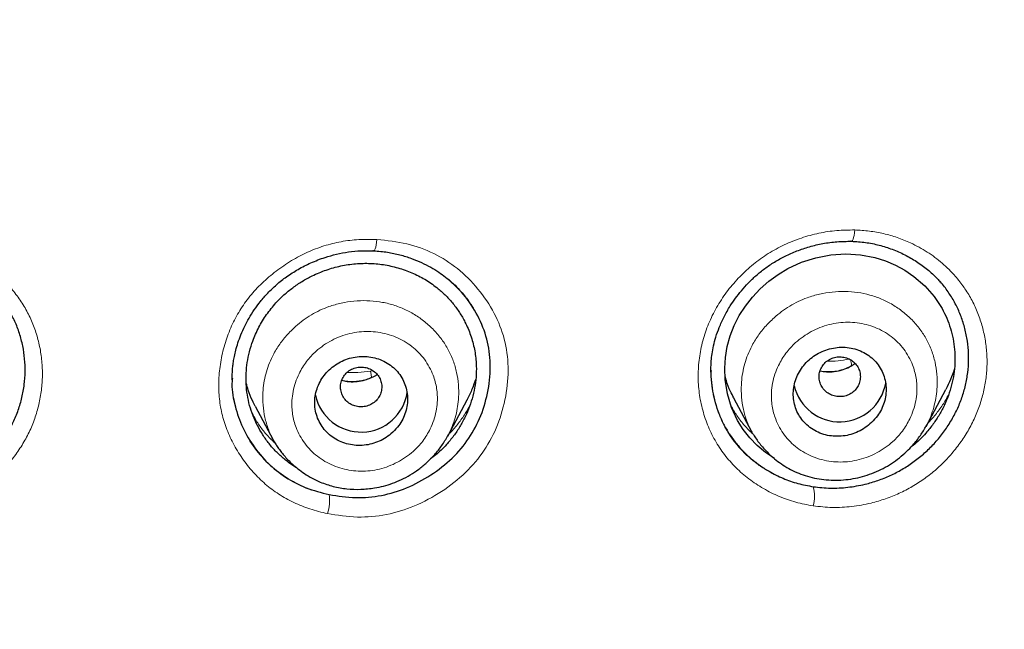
# Model space of a CAD drawing. Header units: millimetres. Extents: x 8 to 847, y 12 to 2109.
# Tile 217 of 256: x 495 to 514, y 1809 to 1820. Entities that reach past the tile are written whole.
import ezdxf

# ---------------------------------------------------------------- set-up
doc = ezdxf.new("R2010")
doc.units = ezdxf.units.MM

msp = doc.modelspace()

# ---------------------------------------------------------------- linework, layer by layer
at = {"color": 8, "linetype": 'Continuous', "lineweight": 0}
msp.add_line((502.176, 1813.592), (502.224, 1813.597), dxfattribs=at)
at = {"color": 7, "linetype": 'Continuous', "lineweight": 30}
for p, q in [((508.778, 1813.6), (508.778, 1813.589)), ((512.946, 1812.519), (513.328, 1813.237)), ((503.674, 1812.33), (504.049, 1813.035)), ((509.215, 1813.073), (509.562, 1812.422)), ((499.943, 1812.908), (500.291, 1812.255))]:
    msp.add_line(p, q, dxfattribs=at)
at = {"color": 8, "linetype": 'Continuous', "lineweight": 0, "flags": 128}
for points in [[(511.565, 1816.327), (511.559, 1816.272), (511.551, 1816.222), (511.542, 1816.18), (511.531, 1816.146), (511.519, 1816.122), (511.507, 1816.109), (511.494, 1816.108), (511.482, 1816.118)], [(502.302, 1816.142), (502.296, 1816.087), (502.288, 1816.038), (502.278, 1815.995), (502.268, 1815.962), (502.258, 1815.938), (502.247, 1815.925), (502.237, 1815.924), (502.227, 1815.935)], [(511.481, 1813.807), (511.491, 1813.757), (511.504, 1813.695)], [(502.176, 1813.592), (502.188, 1813.522), (502.198, 1813.465)]]:
    msp.add_lwpolyline(points, dxfattribs=at)
at = {"color": 7, "linetype": 'Continuous', "lineweight": 30, "flags": 128}
msp.add_lwpolyline([(510.007, 1811.895), (509.834, 1812.013), (509.672, 1812.15), (509.527, 1812.299), (509.4, 1812.461), (509.291, 1812.636), (509.174, 1812.887), (509.095, 1813.152), (509.051, 1813.431), (509.044, 1813.645), (509.058, 1813.857), (509.093, 1814.066), (509.151, 1814.273), (509.228, 1814.473), (509.326, 1814.666), (509.444, 1814.85), (509.582, 1815.027), (509.733, 1815.187), (509.898, 1815.334), (510.078, 1815.465), (510.266, 1815.578), (510.532, 1815.7), (510.81, 1815.789), (511.1, 1815.843), (511.392, 1815.862), (511.677, 1815.845), (511.956, 1815.792), (512.16, 1815.728), (512.353, 1815.647), (512.537, 1815.546), (512.711, 1815.427), (512.925, 1815.242), (513.106, 1815.034), (513.257, 1814.803), (513.257, 1814.803)], dxfattribs=at)
at = {"color": 7, "linetype": 'Continuous', "lineweight": 30}
for centre, radius, start, end in [((511.272, 1813.512), 0.905, 193.0203, 350.2874), ((501.996, 1813.313), 0.904, 191.9519, 351.4286)]:
    msp.add_arc(centre, radius, start, end, dxfattribs=at)
at = {"color": 8, "linetype": 'Continuous', "lineweight": 0}
for centre, radius, start, end in [((510.103, 1811.17), 0.681, 343.6249, 15.2729), ((500.629, 1811.072), 0.755, 341.086, 9.431)]:
    msp.add_arc(centre, radius, start, end, dxfattribs=at)
at = {"color": 7, "linetype": 'Continuous', "lineweight": 30}
for points, knots in [([(468.71, 1878.285), (469.568, 1878.275), (471.283, 1878.254), (473.852, 1878.085), (476.41, 1877.818), (478.954, 1877.442), (481.479, 1876.962), (483.98, 1876.377), (486.59, 1875.65), (489.298, 1874.762), (492.089, 1873.692), (494.82, 1872.485), (497.484, 1871.146), (500.075, 1869.68), (502.467, 1868.166), (504.668, 1866.628), (506.685, 1865.085), (508.632, 1863.459), (510.505, 1861.754), (512.298, 1859.97), (514.009, 1858.114), (515.636, 1856.187), (517.175, 1854.195), (518.624, 1852.14), (519.98, 1850.028), (521.242, 1847.861), (522.405, 1845.644), (523.467, 1843.379), (524.48, 1840.944), (525.419, 1838.335), (526.261, 1835.551), (526.958, 1832.73), (527.507, 1829.878), (527.908, 1827.004), (528.147, 1824.251), (528.246, 1821.629), (528.228, 1819.143), (528.097, 1816.66), (527.856, 1814.185), (527.504, 1811.723), (527.043, 1809.277), (526.474, 1806.852), (525.797, 1804.454), (525.014, 1802.086), (524.126, 1799.752), (523.133, 1797.459), (522.037, 1795.21), (520.842, 1793.008), (519.478, 1790.739), (517.928, 1788.418), (516.176, 1786.062), (514.305, 1783.794), (512.316, 1781.621), (510.222, 1779.541), (508.737, 1778.245), (507.995, 1777.597)], [0, 0, 0, 0, 0.017859, 0.035717, 0.053574, 0.07143, 0.089287, 0.107143, 0.125, 0.145832, 0.166666, 0.1875, 0.208333, 0.229166, 0.249999, 0.267856, 0.285713, 0.303571, 0.321429, 0.339287, 0.357144, 0.375001, 0.392858, 0.410715, 0.428572, 0.446429, 0.464286, 0.482143, 0.500002, 0.520835, 0.541668, 0.562501, 0.583334, 0.604167, 0.624999, 0.642856, 0.660713, 0.678571, 0.696428, 0.714286, 0.732144, 0.750003, 0.76786, 0.785718, 0.803575, 0.821433, 0.839289, 0.857146, 0.875003, 0.895835, 0.916668, 0.9375, 0.958333, 0.979167, 1, 1, 1, 1]), ([(468.71, 1764.871), (469.317, 1764.876), (470.53, 1764.887), (472.346, 1764.973), (474.156, 1765.11), (475.96, 1765.304), (477.757, 1765.552), (479.544, 1765.856), (481.268, 1766.202), (482.927, 1766.586), (484.523, 1767.003), (486.104, 1767.463), (487.67, 1767.967), (489.222, 1768.514), (490.809, 1769.124), (492.426, 1769.8), (494.067, 1770.546), (495.678, 1771.34), (497.261, 1772.181), (498.814, 1773.071), (500.34, 1774.008), (501.796, 1774.965), (503.181, 1775.937), (504.495, 1776.915), (505.777, 1777.929), (507.028, 1778.978), (508.248, 1780.061), (509.47, 1781.211), (510.69, 1782.429), (511.9, 1783.717), (513.068, 1785.041), (514.192, 1786.401), (515.274, 1787.797), (516.314, 1789.23), (517.284, 1790.657), (518.183, 1792.072), (519.012, 1793.464), (519.797, 1794.876), (520.539, 1796.307), (521.236, 1797.756), (521.908, 1799.267), (522.55, 1800.839), (523.157, 1802.474), (523.71, 1804.126), (524.21, 1805.796), (524.656, 1807.484), (525.05, 1809.192), (525.38, 1810.867), (525.651, 1812.504), (525.865, 1814.095), (526.032, 1815.688), (526.15, 1817.283), (526.221, 1818.881), (526.244, 1820.526), (526.215, 1822.217), (526.128, 1823.953), (525.984, 1825.687), (525.784, 1827.419), (525.526, 1829.15), (525.212, 1830.877), (524.853, 1832.547), (524.455, 1834.155), (524.025, 1835.7), (523.55, 1837.229), (523.029, 1838.742), (522.464, 1840.24), (521.863, 1841.699), (521.229, 1843.12), (520.565, 1844.502), (519.861, 1845.867), (519.117, 1847.215), (518.332, 1848.546), (517.508, 1849.859), (516.647, 1851.15), (515.737, 1852.436), (514.781, 1853.711), (513.774, 1854.975), (512.732, 1856.21), (511.653, 1857.414), (510.538, 1858.589), (509.405, 1859.715), (508.257, 1860.793), (507.096, 1861.825), (505.904, 1862.827), (504.682, 1863.798), (503.428, 1864.74), (502.144, 1865.65), (500.834, 1866.527), (499.484, 1867.379), (498.094, 1868.204), (496.663, 1869.001), (495.209, 1869.757), (493.734, 1870.472), (492.237, 1871.145), (490.744, 1871.767), (489.256, 1872.339), (487.777, 1872.862), (486.282, 1873.347), (484.77, 1873.792), (483.242, 1874.197), (481.698, 1874.564), (480.142, 1874.889), (478.556, 1875.179), (476.941, 1875.428), (475.3, 1875.635), (473.656, 1875.797), (472.01, 1875.912), (470.361, 1875.983), (469.26, 1875.992), (468.71, 1875.997)], [0, 0, 0, 0, 0.010081, 0.020137, 0.030179, 0.040216, 0.050257, 0.060311, 0.070335, 0.079491, 0.088633, 0.097767, 0.1069, 0.116039, 0.125192, 0.135253, 0.145282, 0.155288, 0.16528, 0.175267, 0.185259, 0.195301, 0.204496, 0.213673, 0.222839, 0.232002, 0.241168, 0.250345, 0.260322, 0.270285, 0.280246, 0.290212, 0.300194, 0.310203, 0.320293, 0.329526, 0.338727, 0.347904, 0.357065, 0.366218, 0.375372, 0.385323, 0.395264, 0.405207, 0.415162, 0.425139, 0.435149, 0.445226, 0.454443, 0.463632, 0.472801, 0.481959, 0.491116, 0.500279, 0.510233, 0.520184, 0.530144, 0.540125, 0.550137, 0.560192, 0.570258, 0.579448, 0.588609, 0.59775, 0.60688, 0.616007, 0.625139, 0.633867, 0.642594, 0.651329, 0.660077, 0.668845, 0.677642, 0.686473, 0.695244, 0.704395, 0.713529, 0.722653, 0.731774, 0.740899, 0.750037, 0.758756, 0.767483, 0.776222, 0.78498, 0.793764, 0.802579, 0.811433, 0.820208, 0.829363, 0.838502, 0.847632, 0.856762, 0.865897, 0.875044, 0.883755, 0.89247, 0.901196, 0.909939, 0.918704, 0.927499, 0.936329, 0.945126, 0.954305, 0.963462, 0.972602, 0.981734, 0.990864, 1, 1, 1, 1]), ([(411.828, 1820.387), (411.835, 1821.059), (411.849, 1822.4), (411.968, 1824.409), (412.157, 1826.41), (412.423, 1828.404), (412.765, 1830.391), (413.175, 1832.328), (413.646, 1834.213), (414.173, 1836.043), (414.766, 1837.855), (415.425, 1839.649), (416.16, 1841.452), (416.974, 1843.259), (417.872, 1845.065), (418.838, 1846.839), (419.873, 1848.583), (420.978, 1850.294), (422.126, 1851.936), (423.309, 1853.507), (424.522, 1855.006), (425.788, 1856.462), (427.107, 1857.877), (428.5, 1859.27), (429.968, 1860.637), (431.511, 1861.973), (433.107, 1863.255), (434.755, 1864.484), (436.454, 1865.657), (438.164, 1866.75), (439.878, 1867.763), (441.59, 1868.698), (443.334, 1869.575), (445.111, 1870.394), (446.948, 1871.167), (448.844, 1871.887), (450.801, 1872.551), (452.786, 1873.146), (454.801, 1873.673), (456.842, 1874.13), (458.861, 1874.509), (460.849, 1874.812), (462.799, 1875.044), (464.753, 1875.21), (466.709, 1875.31), (468.711, 1875.346), (470.756, 1875.311), (472.84, 1875.201), (474.919, 1875.017), (476.992, 1874.758), (479.057, 1874.426), (481.067, 1874.03), (483.019, 1873.576), (484.908, 1873.069), (486.773, 1872.501), (488.615, 1871.871), (490.477, 1871.165), (492.353, 1870.377), (494.237, 1869.504), (496.085, 1868.565), (497.897, 1867.561), (499.672, 1866.492), (501.374, 1865.383), (503, 1864.24), (504.547, 1863.071), (506.048, 1861.855), (507.502, 1860.59), (508.942, 1859.249), (510.36, 1857.83), (511.752, 1856.331), (513.085, 1854.784), (514.358, 1853.19), (515.574, 1851.548), (516.707, 1849.894), (517.759, 1848.235), (518.728, 1846.579), (519.636, 1844.895), (520.481, 1843.182), (521.28, 1841.409), (522.027, 1839.576), (522.716, 1837.683), (523.333, 1835.768), (523.877, 1833.83), (524.349, 1831.866), (524.742, 1829.917), (525.057, 1827.991), (525.298, 1826.096), (525.469, 1824.197), (525.575, 1822.294), (525.589, 1821.023), (525.595, 1820.387)], [0, 0, 0, 0, 0.011674, 0.023318, 0.034952, 0.046592, 0.058256, 0.069949, 0.080956, 0.091954, 0.102956, 0.113977, 0.125032, 0.13663, 0.148225, 0.159832, 0.171469, 0.183152, 0.194873, 0.205901, 0.216915, 0.227927, 0.238951, 0.249999, 0.261581, 0.27317, 0.28478, 0.296425, 0.308121, 0.319833, 0.330843, 0.341841, 0.35284, 0.363851, 0.374887, 0.386465, 0.398061, 0.409689, 0.421363, 0.433099, 0.444854, 0.455883, 0.466875, 0.477844, 0.488801, 0.499759, 0.511448, 0.523122, 0.534796, 0.546486, 0.558206, 0.56993, 0.580932, 0.591898, 0.602838, 0.613766, 0.624694, 0.636409, 0.648098, 0.659775, 0.671456, 0.683156, 0.69489, 0.705917, 0.716904, 0.727862, 0.738804, 0.749743, 0.761426, 0.773085, 0.784735, 0.796391, 0.80807, 0.819811, 0.830861, 0.841876, 0.852869, 0.863855, 0.874848, 0.886478, 0.89809, 0.9097, 0.921326, 0.932985, 0.944741, 0.955824, 0.966875, 0.977912, 0.988948, 1, 1, 1, 1]), ([(525.595, 1820.387), (525.588, 1819.717), (525.573, 1818.377), (525.454, 1816.371), (525.265, 1814.37), (524.997, 1812.373), (524.654, 1810.382), (524.243, 1808.438), (523.771, 1806.549), (523.243, 1804.716), (522.651, 1802.905), (521.993, 1801.113), (521.258, 1799.313), (520.443, 1797.508), (519.546, 1795.703), (518.579, 1793.929), (517.543, 1792.186), (516.439, 1790.475), (515.291, 1788.834), (514.108, 1787.263), (512.895, 1785.765), (511.629, 1784.308), (510.31, 1782.894), (508.918, 1781.502), (507.45, 1780.135), (505.904, 1778.798), (504.304, 1777.514), (502.649, 1776.282), (500.945, 1775.106), (499.231, 1774.012), (497.518, 1772.999), (495.809, 1772.066), (494.07, 1771.192), (492.301, 1770.376), (490.469, 1769.606), (488.576, 1768.887), (486.62, 1768.223), (484.635, 1767.628), (482.62, 1767.101), (480.58, 1766.643), (478.561, 1766.264), (476.574, 1765.961), (474.623, 1765.729), (472.669, 1765.567), (471.144, 1765.478), (470.271, 1765.466), (470.051, 1765.463)], [0, 0, 0, 0, 0.02365, 0.047268, 0.070892, 0.094557, 0.1183, 0.142128, 0.164537, 0.186896, 0.209233, 0.231579, 0.253963, 0.277515, 0.301056, 0.324621, 0.348242, 0.371953, 0.395748, 0.418141, 0.440502, 0.462857, 0.485234, 0.507658, 0.531174, 0.554729, 0.578352, 0.602074, 0.625926, 0.649751, 0.672087, 0.694376, 0.716641, 0.738907, 0.7612, 0.784708, 0.80825, 0.831856, 0.855557, 0.879381, 0.903245, 0.925637, 0.947957, 0.97023, 0.992481, 1, 1, 1, 1]), ([(470.151, 1765.823), (470.581, 1765.836), (471.455, 1765.863), (472.771, 1765.941), (474.098, 1766.049), (475.415, 1766.187), (476.719, 1766.353), (478.011, 1766.547), (479.298, 1766.769), (480.589, 1767.022), (481.882, 1767.306), (483.178, 1767.622), (484.467, 1767.967), (485.747, 1768.341), (487.018, 1768.744), (488.278, 1769.176), (489.527, 1769.637), (490.762, 1770.126), (491.983, 1770.642), (493.191, 1771.186), (494.384, 1771.757), (495.557, 1772.351), (496.707, 1772.969), (497.835, 1773.608), (498.948, 1774.272), (500.053, 1774.965), (501.149, 1775.688), (502.234, 1776.442), (503.302, 1777.221), (504.351, 1778.023), (505.38, 1778.85), (506.388, 1779.699), (507.374, 1780.57), (508.337, 1781.462), (509.276, 1782.374), (510.192, 1783.308), (511.085, 1784.262), (511.95, 1785.231), (512.785, 1786.213), (513.592, 1787.208), (514.375, 1788.221), (515.14, 1789.259), (515.885, 1790.322), (516.609, 1791.408), (517.306, 1792.511), (517.976, 1793.629), (518.618, 1794.761), (519.232, 1795.908), (519.817, 1797.065), (520.372, 1798.233), (520.897, 1799.411), (521.393, 1800.6), (521.86, 1801.802), (522.297, 1803.014), (522.705, 1804.237), (523.084, 1805.468), (523.432, 1806.708), (523.751, 1807.955), (524.039, 1809.208), (524.296, 1810.467), (524.486, 1811.524), (524.625, 1812.388), (524.725, 1813.064), (524.82, 1813.769), (524.894, 1814.387), (524.951, 1814.901), (524.991, 1815.295), (525.026, 1815.667), (525.052, 1815.972), (525.072, 1816.216), (525.087, 1816.402), (525.099, 1816.561), (525.109, 1816.692), (525.118, 1816.792), (525.123, 1816.852), (525.125, 1816.878)], [0, 0, 0, 0, 0.0154266, 0.0313512, 0.0472694, 0.0631834, 0.0788145, 0.0944396, 0.1100607, 0.1256811, 0.1416423, 0.1576175, 0.1735963, 0.1895774, 0.2055587, 0.2215395, 0.2375212, 0.2534636, 0.269393, 0.2853123, 0.3012273, 0.3171426, 0.3327714, 0.3484024, 0.3640306, 0.3796617, 0.3956244, 0.4116023, 0.4275899, 0.4435767, 0.4595669, 0.4755529, 0.4915329, 0.5074632, 0.5233709, 0.5392814, 0.5551934, 0.5711079, 0.5867393, 0.6023713, 0.6180096, 0.6336585, 0.6496477, 0.6656355, 0.6816119, 0.6975854, 0.7135555, 0.7295251, 0.7454915, 0.7613578, 0.7772103, 0.7930627, 0.808938, 0.8248253, 0.8407152, 0.8566084, 0.8724992, 0.8883871, 0.9042669, 0.9201314, 0.9359926, 0.9440997, 0.9525482, 0.9613394, 0.9704751, 0.975642, 0.9805426, 0.9851613, 0.9894979, 0.9919108, 0.9942265, 0.9964045, 0.9978523, 0.9990469, 1, 1, 1, 1]), ([(508.775, 1813.573), (508.775, 1813.606), (508.776, 1813.676), (508.782, 1813.794), (508.797, 1813.931), (508.825, 1814.086), (508.871, 1814.258), (508.938, 1814.447), (509.03, 1814.649), (509.137, 1814.837), (509.251, 1815.006), (509.367, 1815.154), (509.499, 1815.301), (509.65, 1815.445), (509.82, 1815.582), (510.009, 1815.709), (510.217, 1815.825), (510.444, 1815.925), (510.689, 1816.007), (510.949, 1816.068), (511.222, 1816.106), (511.407, 1816.107), (511.501, 1816.107)], [0, 0, 0, 0, 0.026033, 0.056331, 0.090962, 0.129972, 0.173421, 0.221738, 0.275473, 0.334639, 0.377093, 0.421914, 0.469062, 0.518485, 0.570153, 0.624186, 0.680682, 0.739685, 0.801192, 0.865151, 0.931462, 1, 1, 1, 1]), ([(511.501, 1816.107), (511.592, 1816.102), (511.773, 1816.091), (512.037, 1816.036), (512.292, 1815.957), (512.535, 1815.85), (512.764, 1815.719), (512.974, 1815.563), (513.128, 1815.428), (513.201, 1815.338), (513.22, 1815.315)], [0, 0, 0, 0, 0.136315, 0.272681, 0.409124, 0.545552, 0.681816, 0.817776, 0.953361, 1, 1, 1, 1]), ([(499.499, 1813.419), (499.499, 1813.445), (499.498, 1813.497), (499.5, 1813.582), (499.507, 1813.674), (499.52, 1813.773), (499.54, 1813.881), (499.568, 1814.003), (499.609, 1814.143), (499.666, 1814.3), (499.738, 1814.461), (499.824, 1814.622), (499.924, 1814.782), (500.045, 1814.945), (500.189, 1815.11), (500.357, 1815.272), (500.553, 1815.426), (500.776, 1815.569), (501.025, 1815.695), (501.275, 1815.792), (501.52, 1815.86), (501.753, 1815.904), (501.995, 1815.929), (502.159, 1815.925), (502.243, 1815.924)], [0, 0, 0, 0, 0.022418, 0.04478, 0.067291, 0.092358, 0.117968, 0.148588, 0.184189, 0.224762, 0.270303, 0.312046, 0.357229, 0.405843, 0.457884, 0.513364, 0.572334, 0.634888, 0.70105, 0.77077, 0.825337, 0.881774, 0.940011, 1, 1, 1, 1]), ([(502.243, 1815.924), (502.331, 1815.916), (502.502, 1815.902), (502.745, 1815.849), (502.966, 1815.781), (503.165, 1815.699), (503.341, 1815.609), (503.497, 1815.513), (503.632, 1815.416), (503.759, 1815.31), (503.874, 1815.198), (503.975, 1815.084), (504.052, 1814.984), (504.109, 1814.902), (504.149, 1814.84), (504.169, 1814.806), (504.177, 1814.792)], [0, 0, 0, 0, 0.110248, 0.213982, 0.311262, 0.402109, 0.486535, 0.564564, 0.63623, 0.701577, 0.778942, 0.845241, 0.900486, 0.944663, 0.977811, 1, 1, 1, 1]), ([(500.346, 1814.914), (500.397, 1814.966), (500.498, 1815.071), (500.67, 1815.21), (500.852, 1815.333), (501.068, 1815.451), (501.317, 1815.556), (501.6, 1815.635), (501.888, 1815.678), (502.177, 1815.685), (502.465, 1815.655), (502.746, 1815.588), (503.015, 1815.489), (503.265, 1815.357), (503.474, 1815.207), (503.646, 1815.051), (503.785, 1814.895), (503.907, 1814.725), (504.023, 1814.523), (504.124, 1814.287), (504.197, 1814.017), (504.23, 1813.763), (504.23, 1813.528), (504.208, 1813.317), (504.164, 1813.107), (504.1, 1812.902), (504.016, 1812.703), (503.912, 1812.512), (503.791, 1812.331), (503.636, 1812.145), (503.487, 1811.996), (503.376, 1811.915), (503.343, 1811.892)], [0, 0, 0, 0, 0.029337, 0.059066, 0.08857, 0.118068, 0.157847, 0.196985, 0.236153, 0.275401, 0.314546, 0.354245, 0.393984, 0.433116, 0.472305, 0.501713, 0.531008, 0.560481, 0.590419, 0.629739, 0.669233, 0.708455, 0.737744, 0.76749, 0.797037, 0.82655, 0.856127, 0.885713, 0.915324, 0.944685, 0.983871, 1, 1, 1, 1]), ([(501.374, 1811.196), (501.546, 1811.169), (501.881, 1811.117), (502.395, 1811.165), (502.89, 1811.315), (503.353, 1811.565), (503.767, 1811.887), (504.1, 1812.28), (504.336, 1812.732), (504.473, 1813.224), (504.517, 1813.726), (504.45, 1814.216), (504.268, 1814.674), (504.01, 1815.07), (503.782, 1815.279), (503.679, 1815.374)], [0, 0, 0, 0, 0.079449, 0.155548, 0.231718, 0.311366, 0.390849, 0.466832, 0.542933, 0.622752, 0.701809, 0.777673, 0.853967, 0.934254, 1, 1, 1, 1]), ([(510.761, 1811.349), (510.871, 1811.337), (511.092, 1811.313), (511.43, 1811.332), (511.738, 1811.386), (512.014, 1811.467), (512.253, 1811.562), (512.48, 1811.68), (512.695, 1811.82), (512.897, 1811.979), (513.082, 1812.157), (513.248, 1812.352), (513.396, 1812.563), (513.522, 1812.786), (513.624, 1813.018), (513.7, 1813.256), (513.75, 1813.5), (513.774, 1813.746), (513.771, 1813.991), (513.741, 1814.235), (513.686, 1814.475), (513.606, 1814.707), (513.503, 1814.927), (513.373, 1815.13), (513.279, 1815.262), (513.222, 1815.319), (513.221, 1815.32)], [0, 0, 0, 0, 0.055502, 0.110715, 0.166614, 0.208963, 0.25056, 0.291837, 0.333241, 0.375014, 0.416435, 0.457938, 0.499956, 0.542113, 0.583616, 0.624935, 0.666542, 0.707931, 0.749178, 0.790746, 0.833086, 0.875171, 0.916676, 0.95806, 0.999785, 1, 1, 1, 1]), ([(500.738, 1811.722), (500.737, 1811.723), (500.652, 1811.768), (500.522, 1811.871), (500.348, 1812.026), (500.209, 1812.183), (500.087, 1812.353), (499.983, 1812.534), (499.897, 1812.725), (499.832, 1812.924), (499.787, 1813.129), (499.765, 1813.338), (499.764, 1813.549), (499.786, 1813.76), (499.829, 1813.969), (499.901, 1814.198), (500.008, 1814.441), (500.158, 1814.692), (500.283, 1814.84), (500.346, 1814.914)], [0, 0, 0, 0, 0.00155, 0.078058, 0.135201, 0.193127, 0.250792, 0.308272, 0.365912, 0.423563, 0.481378, 0.538534, 0.596129, 0.653336, 0.710737, 0.768908, 0.846714, 0.923283, 1, 1, 1, 1]), ([(513.257, 1814.803), (513.288, 1814.741), (513.352, 1814.618), (513.422, 1814.42), (513.473, 1814.217), (513.501, 1814.008), (513.509, 1813.796), (513.494, 1813.583), (513.457, 1813.373), (513.399, 1813.166), (513.32, 1812.964), (513.221, 1812.771), (513.103, 1812.585), (512.95, 1812.392), (512.796, 1812.227), (512.677, 1812.134), (512.636, 1812.102)], [0, 0, 0, 0, 0.071026, 0.142436, 0.213775, 0.28464, 0.356517, 0.427445, 0.498159, 0.569399, 0.640345, 0.710995, 0.782073, 0.854293, 0.949753, 1, 1, 1, 1]), ([(492.175, 1811.254), (492.258, 1811.232), (492.423, 1811.187), (492.68, 1811.153), (492.941, 1811.143), (493.203, 1811.16), (493.464, 1811.202), (493.718, 1811.27), (493.963, 1811.362), (494.197, 1811.48), (494.419, 1811.619), (494.625, 1811.78), (494.814, 1811.96), (494.983, 1812.159), (495.132, 1812.373), (495.257, 1812.598), (495.355, 1812.834), (495.426, 1813.078), (495.471, 1813.327), (495.489, 1813.578), (495.478, 1813.83), (495.442, 1814.079), (495.377, 1814.323), (495.305, 1814.52), (495.246, 1814.63), (495.226, 1814.667)], [0, 0, 0, 0, 0.044458, 0.088568, 0.132818, 0.177694, 0.22266, 0.266944, 0.31104, 0.355451, 0.399982, 0.44414, 0.48841, 0.533271, 0.578196, 0.622428, 0.666483, 0.71088, 0.755325, 0.799427, 0.843678, 0.888567, 0.93341, 0.977694, 1, 1, 1, 1]), ([(511.887, 1812.591), (511.928, 1812.634), (512.003, 1812.712), (512.083, 1812.848), (512.138, 1812.984), (512.169, 1813.127), (512.176, 1813.272), (512.156, 1813.416), (512.112, 1813.554), (512.043, 1813.683), (511.95, 1813.798), (511.838, 1813.895), (511.709, 1813.971), (511.567, 1814.024), (511.417, 1814.053), (511.264, 1814.056), (511.112, 1814.035), (510.965, 1813.989), (510.828, 1813.922), (510.704, 1813.835), (510.596, 1813.731), (510.507, 1813.612), (510.438, 1813.481), (510.392, 1813.342), (510.37, 1813.198), (510.373, 1813.053), (510.402, 1812.91), (510.456, 1812.775), (510.534, 1812.651), (510.635, 1812.543), (510.754, 1812.453), (510.888, 1812.385), (511.034, 1812.341), (511.186, 1812.323), (511.339, 1812.328), (511.49, 1812.359), (511.634, 1812.414), (511.77, 1812.49), (511.848, 1812.557), (511.887, 1812.591)], [0, 0, 0, 0, 0.031091, 0.057186, 0.08328, 0.109566, 0.135853, 0.162585, 0.189318, 0.216556, 0.243797, 0.271367, 0.29894, 0.326517, 0.354094, 0.381358, 0.408621, 0.4354, 0.462177, 0.488508, 0.514837, 0.540941, 0.567043, 0.593238, 0.619432, 0.646008, 0.672584, 0.699671, 0.726761, 0.754257, 0.781756, 0.809369, 0.836984, 0.864372, 0.891761, 0.918813, 0.945863, 0.972933, 1, 1, 1, 1]), ([(502.575, 1812.374), (502.619, 1812.416), (502.7, 1812.492), (502.788, 1812.625), (502.85, 1812.759), (502.887, 1812.901), (502.901, 1813.046), (502.888, 1813.191), (502.85, 1813.332), (502.787, 1813.464), (502.702, 1813.583), (502.595, 1813.686), (502.472, 1813.769), (502.334, 1813.83), (502.187, 1813.868), (502.035, 1813.88), (501.882, 1813.868), (501.734, 1813.832), (501.593, 1813.773), (501.464, 1813.692), (501.35, 1813.594), (501.255, 1813.479), (501.179, 1813.351), (501.126, 1813.213), (501.097, 1813.07), (501.094, 1812.924), (501.116, 1812.78), (501.164, 1812.642), (501.235, 1812.515), (501.329, 1812.401), (501.442, 1812.305), (501.572, 1812.23), (501.714, 1812.178), (501.863, 1812.15), (502.016, 1812.146), (502.168, 1812.168), (502.314, 1812.213), (502.453, 1812.281), (502.535, 1812.343), (502.575, 1812.374)], [0, 0, 0, 0, 0.032029, 0.058413, 0.084796, 0.11129, 0.137784, 0.164547, 0.19131, 0.218382, 0.245455, 0.272738, 0.300022, 0.32732, 0.354619, 0.381736, 0.408853, 0.435674, 0.462494, 0.489034, 0.515572, 0.541964, 0.568354, 0.594794, 0.621233, 0.647901, 0.674569, 0.701548, 0.728529, 0.755763, 0.782998, 0.810315, 0.837633, 0.864824, 0.892015, 0.919007, 0.945997, 0.972999, 1, 1, 1, 1]), ([(511.215, 1813.099), (511.25, 1813.097), (511.32, 1813.092), (511.423, 1813.119), (511.515, 1813.168), (511.59, 1813.24), (511.644, 1813.328), (511.673, 1813.426), (511.674, 1813.528), (511.648, 1813.626), (511.596, 1813.716), (511.522, 1813.788), (511.431, 1813.84), (511.33, 1813.868), (511.224, 1813.869), (511.122, 1813.844), (511.03, 1813.794), (510.955, 1813.723), (510.901, 1813.635), (510.872, 1813.537), (510.871, 1813.435), (510.897, 1813.336), (510.948, 1813.247), (511.023, 1813.175), (511.113, 1813.121), (511.181, 1813.106), (511.215, 1813.099)], [0, 0, 0, 0, 0.0416593, 0.0833407, 0.125, 0.1666593, 0.2083407, 0.25, 0.2916593, 0.3333407, 0.375, 0.4166592, 0.4583407, 0.5, 0.5416593, 0.5833408, 0.625, 0.6666593, 0.7083407, 0.75, 0.7916593, 0.8333407, 0.875, 0.9166593, 0.9583407, 1, 1, 1, 1]), ([(501.927, 1812.903), (501.962, 1812.899), (502.032, 1812.893), (502.135, 1812.917), (502.229, 1812.963), (502.306, 1813.032), (502.363, 1813.118), (502.395, 1813.215), (502.399, 1813.317), (502.376, 1813.417), (502.328, 1813.507), (502.256, 1813.582), (502.167, 1813.637), (502.067, 1813.668), (501.961, 1813.672), (501.858, 1813.65), (501.764, 1813.603), (501.687, 1813.534), (501.63, 1813.448), (501.598, 1813.351), (501.594, 1813.249), (501.617, 1813.15), (501.665, 1813.059), (501.737, 1812.984), (501.825, 1812.928), (501.893, 1812.911), (501.927, 1812.903)], [0, 0, 0, 0, 0.041659, 0.083341, 0.125, 0.166659, 0.208341, 0.25, 0.291659, 0.333341, 0.375, 0.416659, 0.458341, 0.5, 0.541659, 0.583341, 0.625, 0.666659, 0.708341, 0.75, 0.791659, 0.833341, 0.875, 0.916659, 0.958341, 1, 1, 1, 1]), ([(508.778, 1813.603), (508.777, 1813.564), (508.775, 1813.448), (508.797, 1813.258), (508.841, 1813.035), (508.907, 1812.819), (508.993, 1812.613), (509.101, 1812.416), (509.228, 1812.233), (509.372, 1812.062), (509.533, 1811.908), (509.71, 1811.768), (509.923, 1811.631), (510.172, 1811.507), (510.46, 1811.405), (510.66, 1811.368), (510.761, 1811.349)], [0, 0, 0, 0, 0.035829, 0.104554, 0.174174, 0.243301, 0.311802, 0.380324, 0.449514, 0.517864, 0.586147, 0.654972, 0.724934, 0.81736, 0.908575, 1, 1, 1, 1]), ([(511.567, 1813.738), (511.549, 1813.724), (511.496, 1813.685), (511.396, 1813.638), (511.273, 1813.596), (511.145, 1813.574), (511.019, 1813.572), (510.934, 1813.579), (510.894, 1813.591), (510.893, 1813.591)], [0, 0, 0, 0, 0.092304, 0.270864, 0.453653, 0.635175, 0.815104, 0.993282, 1, 1, 1, 1]), ([(513.493, 1813.627), (513.47, 1813.56), (513.425, 1813.427), (513.36, 1813.3), (513.328, 1813.237)], [0, 0, 0, 0, 0.500953, 1, 1, 1, 1]), ([(499.5, 1813.452), (499.498, 1813.434), (499.481, 1813.27), (499.533, 1812.959), (499.665, 1812.536), (499.89, 1812.146), (500.177, 1811.8), (500.525, 1811.522), (500.926, 1811.311), (501.223, 1811.235), (501.374, 1811.196)], [0, 0, 0, 0, 0.017035, 0.154608, 0.292948, 0.437289, 0.579649, 0.717523, 0.855972, 1, 1, 1, 1]), ([(502.305, 1813.524), (502.302, 1813.522), (502.269, 1813.497), (502.197, 1813.463), (502.093, 1813.422), (501.985, 1813.396), (501.875, 1813.382), (501.763, 1813.384), (501.677, 1813.394), (501.632, 1813.409), (501.623, 1813.412)], [0, 0, 0, 0, 0.017263, 0.170636, 0.324323, 0.477725, 0.630103, 0.786064, 0.95532, 1, 1, 1, 1]), ([(504.217, 1813.436), (504.195, 1813.372), (504.149, 1813.238), (504.09, 1813.105), (504.05, 1813.037), (504.049, 1813.035)], [0, 0, 0, 0, 0.464179, 0.981437, 1, 1, 1, 1]), ([(509.217, 1813.074), (509.196, 1813.115), (509.14, 1813.219), (509.084, 1813.361), (509.058, 1813.464), (509.049, 1813.496)], [0, 0, 0, 0, 0.30474, 0.781873, 1, 1, 1, 1]), ([(499.945, 1812.909), (499.925, 1812.945), (499.871, 1813.045), (499.812, 1813.195), (499.781, 1813.311), (499.768, 1813.357)], [0, 0, 0, 0, 0.255848, 0.707048, 1, 1, 1, 1]), ([(509.559, 1812.428), (509.576, 1812.398), (509.611, 1812.337), (509.672, 1812.249), (509.739, 1812.162), (509.822, 1812.066), (509.92, 1811.966), (510.042, 1811.862), (510.175, 1811.766), (510.321, 1811.681), (510.479, 1811.607), (510.648, 1811.548), (510.826, 1811.506), (511.012, 1811.48), (511.201, 1811.473), (511.391, 1811.483), (511.578, 1811.512), (511.763, 1811.557), (511.942, 1811.62), (512.115, 1811.7), (512.279, 1811.797), (512.431, 1811.908), (512.568, 1812.028), (512.705, 1812.171), (512.837, 1812.335), (512.913, 1812.466), (512.95, 1812.528)], [0, 0, 0, 0, 0.024754, 0.050266, 0.076673, 0.104136, 0.142508, 0.182145, 0.222885, 0.264682, 0.307501, 0.351332, 0.396196, 0.441975, 0.487805, 0.533536, 0.579156, 0.624664, 0.670075, 0.715442, 0.76085, 0.806293, 0.850049, 0.891223, 0.948299, 1, 1, 1, 1]), ([(500.289, 1812.258), (500.304, 1812.232), (500.332, 1812.184), (500.386, 1812.108), (500.441, 1812.031), (500.504, 1811.951), (500.579, 1811.867), (500.667, 1811.781), (500.773, 1811.691), (500.899, 1811.6), (501.045, 1811.512), (501.23, 1811.425), (501.455, 1811.35), (501.719, 1811.303), (501.988, 1811.293), (502.227, 1811.317), (502.432, 1811.36), (502.607, 1811.414), (502.78, 1811.485), (502.95, 1811.575), (503.117, 1811.686), (503.276, 1811.818), (503.426, 1811.972), (503.565, 1812.146), (503.64, 1812.275), (503.679, 1812.341)], [0, 0, 0, 0, 0.022368, 0.042772, 0.066174, 0.09144, 0.119266, 0.149648, 0.182575, 0.222115, 0.264615, 0.307891, 0.372698, 0.437413, 0.502096, 0.566754, 0.609854, 0.653079, 0.697554, 0.7436, 0.791329, 0.840811, 0.892082, 0.945147, 1, 1, 1, 1])]:
    msp.add_open_spline(points, degree=3, knots=knots, dxfattribs=at)
at = {"color": 8, "linetype": 'Continuous', "lineweight": 0}
for points, knots in [([(525.021, 1820.347), (525.014, 1821.015), (524.999, 1822.349), (524.88, 1824.347), (524.69, 1826.34), (524.421, 1828.329), (524.077, 1830.309), (523.668, 1832.235), (523.2, 1834.102), (522.677, 1835.91), (522.091, 1837.696), (521.441, 1839.463), (520.714, 1841.239), (519.908, 1843.023), (519.018, 1844.809), (518.058, 1846.566), (517.029, 1848.293), (515.931, 1849.989), (514.793, 1851.615), (513.622, 1853.167), (512.425, 1854.646), (511.176, 1856.082), (509.877, 1857.475), (508.501, 1858.851), (507.046, 1860.205), (505.51, 1861.533), (503.922, 1862.807), (502.281, 1864.028), (500.594, 1865.191), (498.9, 1866.271), (497.21, 1867.269), (495.523, 1868.189), (493.804, 1869.052), (492.054, 1869.857), (490.238, 1870.62), (488.357, 1871.335), (486.412, 1871.994), (484.441, 1872.585), (482.443, 1873.107), (480.423, 1873.559), (478.427, 1873.932), (476.464, 1874.23), (474.535, 1874.457), (472.602, 1874.62), (470.663, 1874.718), (468.682, 1874.751), (466.662, 1874.716), (464.606, 1874.607), (462.555, 1874.425), (460.51, 1874.17), (458.47, 1873.841), (456.477, 1873.449), (454.538, 1872.998), (452.66, 1872.493), (450.804, 1871.928), (448.973, 1871.301), (447.129, 1870.599), (445.278, 1869.82), (443.425, 1868.961), (441.607, 1868.037), (439.824, 1867.049), (438.074, 1865.995), (436.39, 1864.899), (434.777, 1863.766), (433.24, 1862.605), (431.749, 1861.397), (430.305, 1860.141), (428.878, 1858.811), (427.475, 1857.407), (426.1, 1855.925), (424.784, 1854.396), (423.525, 1852.82), (422.322, 1851.195), (421.2, 1849.558), (420.16, 1847.917), (419.201, 1846.279), (418.303, 1844.615), (417.468, 1842.924), (416.676, 1841.166), (415.933, 1839.343), (415.246, 1837.455), (414.631, 1835.547), (414.091, 1833.619), (413.623, 1831.672), (413.237, 1829.747), (412.928, 1827.849), (412.693, 1825.983), (412.526, 1824.11), (412.421, 1822.231), (412.408, 1820.976), (412.402, 1820.347)], [0, 0, 0, 0, 0.0117181, 0.0234222, 0.0351305, 0.0468614, 0.0586328, 0.0703743, 0.0813763, 0.0923513, 0.1033136, 0.1142777, 0.1252579, 0.1368449, 0.1484394, 0.1600577, 0.1717163, 0.1834314, 0.1951601, 0.2061687, 0.2171499, 0.2281167, 0.2390819, 0.2500586, 0.2616982, 0.2733434, 0.2850092, 0.2967107, 0.308463, 0.3201583, 0.3311141, 0.3420578, 0.3530014, 0.3639571, 0.3749372, 0.3865792, 0.3982239, 0.4098858, 0.4215796, 0.4333202, 0.4450461, 0.4560454, 0.4670218, 0.4779876, 0.4889551, 0.4999365, 0.511584, 0.5232172, 0.5348509, 0.5464996, 0.558178, 0.5699243, 0.5809793, 0.5919965, 0.6029883, 0.613967, 0.6249448, 0.6365861, 0.6482022, 0.6598078, 0.6714175, 0.6830455, 0.6947801, 0.7058454, 0.7168695, 0.7278649, 0.7388444, 0.7498204, 0.7614743, 0.7731097, 0.7847419, 0.7963864, 0.8080586, 0.8197994, 0.8308453, 0.8418485, 0.8528229, 0.8637824, 0.8747409, 0.8864793, 0.8981819, 0.9098657, 0.9215483, 0.933247, 0.9449594, 0.9559731, 0.9669689, 0.977962, 0.9889674, 1, 1, 1, 1]), ([(470.161, 1765.981), (470.36, 1765.984), (471.244, 1765.996), (472.813, 1766.091), (474.863, 1766.269), (476.908, 1766.525), (478.949, 1766.853), (480.941, 1767.245), (482.88, 1767.696), (484.759, 1768.201), (486.614, 1768.767), (488.446, 1769.394), (490.289, 1770.095), (492.14, 1770.874), (493.994, 1771.733), (495.812, 1772.657), (497.594, 1773.645), (499.345, 1774.698), (501.028, 1775.795), (502.642, 1776.928), (504.179, 1778.089), (505.67, 1779.297), (507.114, 1780.553), (508.541, 1781.882), (509.944, 1783.287), (511.318, 1784.768), (512.635, 1786.297), (513.894, 1787.873), (515.097, 1789.498), (516.219, 1791.135), (517.259, 1792.776), (518.218, 1794.413), (519.116, 1796.077), (519.952, 1797.768), (520.744, 1799.525), (521.486, 1801.345), (522.173, 1803.23), (522.786, 1805.137), (523.327, 1807.067), (523.796, 1809.019), (524.183, 1810.95), (524.493, 1812.851), (524.729, 1814.719), (524.897, 1816.591), (525.002, 1818.468), (525.014, 1819.721), (525.021, 1820.347)], [0, 0, 0, 0, 0.006851, 0.030506, 0.054162, 0.077849, 0.101597, 0.125481, 0.147959, 0.17036, 0.19271, 0.215033, 0.237354, 0.261024, 0.284644, 0.308242, 0.331849, 0.355493, 0.379354, 0.401853, 0.424269, 0.446627, 0.468952, 0.491272, 0.514962, 0.538618, 0.56227, 0.58595, 0.60969, 0.633561, 0.656016, 0.678388, 0.700704, 0.722993, 0.745282, 0.769076, 0.792832, 0.816584, 0.840368, 0.86422, 0.888112, 0.910552, 0.93293, 0.955277, 0.977623, 1, 1, 1, 1]), ([(510.757, 1810.978), (510.644, 1810.998), (510.419, 1811.04), (510.097, 1811.155), (509.791, 1811.307), (509.509, 1811.494), (509.255, 1811.715), (509.034, 1811.966), (508.849, 1812.245), (508.703, 1812.548), (508.6, 1812.87), (508.538, 1813.205), (508.522, 1813.545), (508.551, 1813.886), (508.623, 1814.223), (508.741, 1814.551), (508.902, 1814.864), (509.099, 1815.158), (509.332, 1815.427), (509.594, 1815.666), (509.883, 1815.874), (510.196, 1816.045), (510.526, 1816.177), (510.868, 1816.27), (511.216, 1816.324), (511.449, 1816.326), (511.565, 1816.327)], [0, 0, 0, 0, 0.041504, 0.082962, 0.125017, 0.166948, 0.208386, 0.249971, 0.291631, 0.333135, 0.375189, 0.417222, 0.458645, 0.500136, 0.541761, 0.583165, 0.625071, 0.666862, 0.70833, 0.750133, 0.791598, 0.833035, 0.875122, 0.91679, 0.95821, 1, 1, 1, 1]), ([(511.565, 1816.327), (511.66, 1816.321), (511.847, 1816.311), (512.123, 1816.26), (512.39, 1816.184), (512.676, 1816.068), (512.972, 1815.907), (513.264, 1815.689), (513.499, 1815.455), (513.685, 1815.218), (513.827, 1814.988), (513.943, 1814.743), (514.032, 1814.483), (514.094, 1814.215), (514.127, 1813.941), (514.13, 1813.666), (514.103, 1813.391), (514.047, 1813.118), (513.962, 1812.85), (513.848, 1812.59), (513.707, 1812.341), (513.542, 1812.105), (513.356, 1811.886), (513.149, 1811.686), (512.923, 1811.507), (512.682, 1811.35), (512.428, 1811.218), (512.16, 1811.11), (511.852, 1811.02), (511.507, 1810.958), (511.129, 1810.937), (510.881, 1810.964), (510.757, 1810.978)], [0, 0, 0, 0, 0.031442, 0.062591, 0.093772, 0.125309, 0.167198, 0.208602, 0.250268, 0.281475, 0.312466, 0.343587, 0.375181, 0.406843, 0.437988, 0.468956, 0.500095, 0.531269, 0.562247, 0.593384, 0.625031, 0.656511, 0.687627, 0.718705, 0.750071, 0.781142, 0.81211, 0.843308, 0.875062, 0.916926, 0.958326, 1, 1, 1, 1]), ([(493.354, 1816.142), (493.452, 1816.131), (493.645, 1816.109), (493.926, 1816.039), (494.197, 1815.943), (494.456, 1815.818), (494.699, 1815.668), (494.924, 1815.494), (495.129, 1815.298), (495.31, 1815.082), (495.468, 1814.849), (495.598, 1814.6), (495.699, 1814.339), (495.77, 1814.066), (495.812, 1813.786), (495.824, 1813.504), (495.804, 1813.223), (495.754, 1812.943), (495.675, 1812.669), (495.566, 1812.405), (495.427, 1812.152), (495.261, 1811.912), (495.071, 1811.689), (494.861, 1811.486), (494.63, 1811.306), (494.382, 1811.149), (494.119, 1811.016), (493.845, 1810.912), (493.56, 1810.835), (493.268, 1810.787), (492.972, 1810.768), (492.679, 1810.778), (492.39, 1810.817), (492.203, 1810.867), (492.109, 1810.892)], [0, 0, 0, 0, 0.031451, 0.06252, 0.093559, 0.124918, 0.156354, 0.187442, 0.218516, 0.24991, 0.281243, 0.312268, 0.343346, 0.374834, 0.406314, 0.437396, 0.468428, 0.499754, 0.530921, 0.56187, 0.592967, 0.624575, 0.656062, 0.68716, 0.718207, 0.749544, 0.780751, 0.811743, 0.84287, 0.87448, 0.906142, 0.937385, 0.968554, 1, 1, 1, 1]), ([(501.344, 1810.827), (501.229, 1810.855), (501.004, 1810.909), (500.688, 1811.037), (500.397, 1811.199), (500.133, 1811.397), (499.895, 1811.631), (499.686, 1811.897), (499.51, 1812.186), (499.374, 1812.491), (499.282, 1812.807), (499.235, 1813.132), (499.233, 1813.468), (499.275, 1813.809), (499.357, 1814.145), (499.478, 1814.468), (499.638, 1814.768), (499.837, 1815.047), (500.073, 1815.303), (500.345, 1815.534), (500.64, 1815.736), (500.951, 1815.9), (501.274, 1816.024), (501.608, 1816.106), (501.953, 1816.15), (502.184, 1816.145), (502.302, 1816.142)], [0, 0, 0, 0, 0.042957, 0.084531, 0.125352, 0.166085, 0.207399, 0.249939, 0.29299, 0.334578, 0.375361, 0.416033, 0.457298, 0.499826, 0.542839, 0.58443, 0.625265, 0.666046, 0.707479, 0.750236, 0.793185, 0.834742, 0.875538, 0.916238, 0.957511, 1, 1, 1, 1]), ([(502.302, 1816.142), (502.498, 1816.122), (502.88, 1816.083), (503.412, 1815.887), (503.882, 1815.589), (504.276, 1815.191), (504.59, 1814.728), (504.791, 1814.214), (504.865, 1813.666), (504.815, 1813.103), (504.662, 1812.552), (504.398, 1812.046), (504.026, 1811.605), (503.563, 1811.243), (503.045, 1810.962), (502.49, 1810.793), (501.913, 1810.738), (501.536, 1810.797), (501.344, 1810.827)], [0, 0, 0, 0, 0.064363, 0.125677, 0.186682, 0.250154, 0.314462, 0.375599, 0.436439, 0.499902, 0.563912, 0.624974, 0.685968, 0.74978, 0.813697, 0.874864, 0.936043, 1, 1, 1, 1]), ([(510.001, 1814.625), (510.049, 1814.666), (510.144, 1814.747), (510.302, 1814.852), (510.468, 1814.942), (510.661, 1815.023), (510.882, 1815.088), (511.128, 1815.129), (511.375, 1815.139), (511.62, 1815.12), (511.859, 1815.071), (512.087, 1814.991), (512.302, 1814.881), (512.499, 1814.745), (512.677, 1814.585), (512.832, 1814.405), (512.96, 1814.206), (513.058, 1813.992), (513.125, 1813.765), (513.16, 1813.529), (513.164, 1813.308), (513.145, 1813.107), (513.109, 1812.929), (513.054, 1812.754), (513, 1812.618), (512.956, 1812.545), (512.944, 1812.524)], [0, 0, 0, 0, 0.035645, 0.071234, 0.106745, 0.142179, 0.18932, 0.236397, 0.28339, 0.330248, 0.376929, 0.42351, 0.470306, 0.517277, 0.564282, 0.611161, 0.657784, 0.704214, 0.750919, 0.797888, 0.845003, 0.880371, 0.915714, 0.951024, 0.98631, 1, 1, 1, 1]), ([(500.728, 1814.459), (500.776, 1814.499), (500.872, 1814.58), (501.03, 1814.683), (501.196, 1814.772), (501.39, 1814.851), (501.611, 1814.914), (501.857, 1814.952), (502.106, 1814.961), (502.351, 1814.939), (502.591, 1814.887), (502.819, 1814.803), (503.034, 1814.691), (503.231, 1814.552), (503.409, 1814.39), (503.563, 1814.207), (503.69, 1814.007), (503.786, 1813.791), (503.852, 1813.563), (503.887, 1813.327), (503.891, 1813.107), (503.87, 1812.907), (503.834, 1812.729), (503.778, 1812.556), (503.724, 1812.423), (503.682, 1812.352), (503.671, 1812.333)], [0, 0, 0, 0, 0.035631, 0.071215, 0.106748, 0.142227, 0.189455, 0.236628, 0.283707, 0.330632, 0.377366, 0.424067, 0.47101, 0.518104, 0.565194, 0.612111, 0.65873, 0.705234, 0.75204, 0.799078, 0.846225, 0.8816, 0.916945, 0.952263, 0.987568, 1, 1, 1, 1]), ([(509.561, 1812.429), (509.556, 1812.437), (509.52, 1812.497), (509.464, 1812.635), (509.4, 1812.846), (509.365, 1813.086), (509.361, 1813.309), (509.381, 1813.512), (509.417, 1813.692), (509.472, 1813.867), (509.553, 1814.055), (509.668, 1814.251), (509.819, 1814.45), (509.94, 1814.567), (510.001, 1814.625)], [0, 0, 0, 0, 0.012377, 0.087794, 0.189038, 0.290894, 0.392939, 0.469332, 0.545384, 0.620978, 0.696325, 0.797184, 0.898483, 1, 1, 1, 1]), ([(510.416, 1814.143), (510.383, 1814.111), (510.316, 1814.046), (510.228, 1813.938), (510.151, 1813.823), (510.078, 1813.689), (510.014, 1813.533), (509.967, 1813.357), (509.947, 1813.193), (509.946, 1813.045), (509.96, 1812.913), (509.988, 1812.783), (510.034, 1812.643), (510.103, 1812.496), (510.198, 1812.348), (510.313, 1812.216), (510.444, 1812.1), (510.593, 1812.003), (510.754, 1811.927), (510.926, 1811.87), (511.104, 1811.836), (511.285, 1811.824), (511.468, 1811.836), (511.65, 1811.871), (511.828, 1811.928), (511.998, 1812.006), (512.157, 1812.105), (512.291, 1812.211), (512.4, 1812.32), (512.488, 1812.427), (512.566, 1812.543), (512.639, 1812.678), (512.703, 1812.834), (512.749, 1813.01), (512.77, 1813.174), (512.77, 1813.323), (512.755, 1813.455), (512.727, 1813.585), (512.681, 1813.725), (512.612, 1813.871), (512.517, 1814.019), (512.402, 1814.151), (512.27, 1814.267), (512.122, 1814.363), (511.96, 1814.44), (511.789, 1814.496), (511.611, 1814.53), (511.43, 1814.541), (511.247, 1814.53), (511.066, 1814.495), (510.889, 1814.438), (510.719, 1814.359), (510.559, 1814.262), (510.463, 1814.182), (510.416, 1814.143)], [0, 0, 0, 0, 0.015455, 0.031171, 0.046752, 0.062344, 0.083199, 0.104168, 0.124836, 0.140399, 0.155893, 0.171484, 0.187334, 0.208306, 0.229035, 0.249874, 0.270506, 0.291224, 0.312388, 0.333171, 0.354112, 0.374891, 0.395605, 0.416517, 0.437343, 0.458438, 0.479215, 0.500026, 0.515597, 0.531101, 0.546701, 0.562559, 0.583349, 0.604286, 0.625047, 0.640539, 0.656274, 0.671838, 0.687502, 0.708564, 0.729281, 0.750009, 0.770736, 0.791439, 0.812477, 0.833442, 0.854171, 0.875, 0.895706, 0.916414, 0.937479, 0.958289, 0.979237, 1, 1, 1, 1]), ([(500.291, 1812.259), (500.283, 1812.272), (500.246, 1812.337), (500.188, 1812.481), (500.125, 1812.692), (500.09, 1812.932), (500.087, 1813.154), (500.108, 1813.355), (500.145, 1813.534), (500.2, 1813.707), (500.282, 1813.894), (500.397, 1814.088), (500.547, 1814.286), (500.668, 1814.401), (500.728, 1814.459)], [0, 0, 0, 0, 0.019426, 0.094439, 0.195074, 0.296189, 0.397365, 0.473046, 0.548365, 0.623242, 0.698115, 0.7984, 0.899109, 1, 1, 1, 1]), ([(501.124, 1813.977), (501.09, 1813.945), (501.023, 1813.882), (500.936, 1813.776), (500.858, 1813.662), (500.784, 1813.527), (500.721, 1813.372), (500.674, 1813.197), (500.653, 1813.034), (500.652, 1812.887), (500.665, 1812.755), (500.693, 1812.625), (500.738, 1812.484), (500.806, 1812.337), (500.9, 1812.188), (501.014, 1812.054), (501.146, 1811.936), (501.294, 1811.836), (501.456, 1811.757), (501.627, 1811.698), (501.805, 1811.661), (501.987, 1811.647), (502.17, 1811.655), (502.352, 1811.688), (502.53, 1811.743), (502.701, 1811.82), (502.861, 1811.916), (502.995, 1812.021), (503.104, 1812.129), (503.193, 1812.234), (503.27, 1812.348), (503.344, 1812.483), (503.408, 1812.638), (503.454, 1812.812), (503.475, 1812.975), (503.475, 1813.122), (503.462, 1813.254), (503.434, 1813.384), (503.389, 1813.524), (503.321, 1813.672), (503.226, 1813.821), (503.113, 1813.956), (502.981, 1814.074), (502.833, 1814.173), (502.672, 1814.252), (502.5, 1814.311), (502.322, 1814.348), (502.141, 1814.362), (501.957, 1814.354), (501.775, 1814.321), (501.597, 1814.266), (501.427, 1814.19), (501.266, 1814.095), (501.171, 1814.016), (501.124, 1813.977)], [0, 0, 0, 0, 0.015545, 0.031049, 0.046675, 0.062584, 0.083408, 0.104404, 0.12506, 0.140628, 0.156122, 0.171703, 0.18753, 0.208511, 0.22923, 0.250043, 0.270734, 0.291442, 0.312533, 0.333484, 0.354204, 0.375033, 0.395714, 0.416406, 0.43747, 0.458541, 0.479312, 0.500137, 0.515715, 0.531221, 0.546815, 0.562657, 0.583639, 0.604349, 0.625152, 0.640618, 0.656073, 0.67168, 0.687601, 0.708426, 0.729389, 0.750068, 0.770812, 0.791502, 0.812499, 0.833467, 0.85418, 0.874978, 0.895699, 0.916396, 0.937429, 0.958476, 0.979215, 1, 1, 1, 1]), ([(511.024, 1813.783), (511.096, 1813.782), (511.24, 1813.78), (511.382, 1813.809), (511.453, 1813.823)], [0, 0, 0, 0, 0.501356, 1, 1, 1, 1]), ([(501.73, 1813.566), (501.798, 1813.563), (501.947, 1813.556), (502.095, 1813.579), (502.176, 1813.592)], [0, 0, 0, 0, 0.456524, 1, 1, 1, 1]), ([(508.778, 1813.589), (508.778, 1813.55), (508.776, 1813.436), (508.798, 1813.247), (508.841, 1813.026), (508.906, 1812.811), (508.992, 1812.604), (509.099, 1812.407), (509.226, 1812.223), (509.373, 1812.053), (509.535, 1811.899), (509.712, 1811.76), (509.902, 1811.639), (510.103, 1811.536), (510.314, 1811.453), (510.534, 1811.388), (510.685, 1811.362), (510.761, 1811.349)], [0, 0, 0, 0, 0.035019, 0.103644, 0.172349, 0.241123, 0.309966, 0.378906, 0.448016, 0.517165, 0.586195, 0.655166, 0.724108, 0.79304, 0.861976, 0.930945, 1, 1, 1, 1]), ([(511.569, 1813.736), (511.534, 1813.712), (511.456, 1813.657), (511.318, 1813.603), (511.166, 1813.57), (511.021, 1813.564), (510.932, 1813.583), (510.893, 1813.591)], [0, 0, 0, 0, 0.1739208, 0.3901512, 0.6067275, 0.8231145, 1, 1, 1, 1]), ([(499.504, 1813.445), (499.502, 1813.426), (499.487, 1813.259), (499.543, 1812.945), (499.673, 1812.522), (499.891, 1812.135), (500.18, 1811.797), (500.532, 1811.523), (500.932, 1811.311), (501.226, 1811.234), (501.374, 1811.196)], [0, 0, 0, 0, 0.017175, 0.157276, 0.297328, 0.437765, 0.578084, 0.718129, 0.858581, 1, 1, 1, 1]), ([(502.306, 1813.523), (502.301, 1813.52), (502.255, 1813.483), (502.15, 1813.438), (501.999, 1813.391), (501.843, 1813.375), (501.715, 1813.381), (501.645, 1813.404), (501.623, 1813.412)], [0, 0, 0, 0, 0.025718, 0.243346, 0.462882, 0.682003, 0.898859, 1, 1, 1, 1]), ([(513.387, 1813.146), (513.368, 1813.108), (513.313, 1813.001), (513.2, 1812.837), (513.083, 1812.687), (513.004, 1812.607), (512.98, 1812.583)], [0, 0, 0, 0, 0.184445, 0.519744, 0.855627, 1, 1, 1, 1]), ([(504.106, 1812.932), (504.076, 1812.876), (504.009, 1812.753), (503.881, 1812.575), (503.772, 1812.44), (503.703, 1812.374), (503.69, 1812.361)], [0, 0, 0, 0, 0.271086, 0.598018, 0.925058, 1, 1, 1, 1]), ([(509.594, 1812.368), (509.583, 1812.378), (509.516, 1812.435), (509.409, 1812.555), (509.274, 1812.727), (509.202, 1812.853), (509.166, 1812.916)], [0, 0, 0, 0, 0.0648153, 0.3776007, 0.6897015, 1, 1, 1, 1]), ([(500.324, 1812.2), (500.292, 1812.229), (500.207, 1812.306), (500.085, 1812.451), (499.968, 1812.615), (499.909, 1812.729), (499.884, 1812.777)], [0, 0, 0, 0, 0.17325, 0.474059, 0.775142, 1, 1, 1, 1])]:
    msp.add_open_spline(points, degree=3, knots=knots, dxfattribs=at)

doc.saveas('drawing.dxf')
